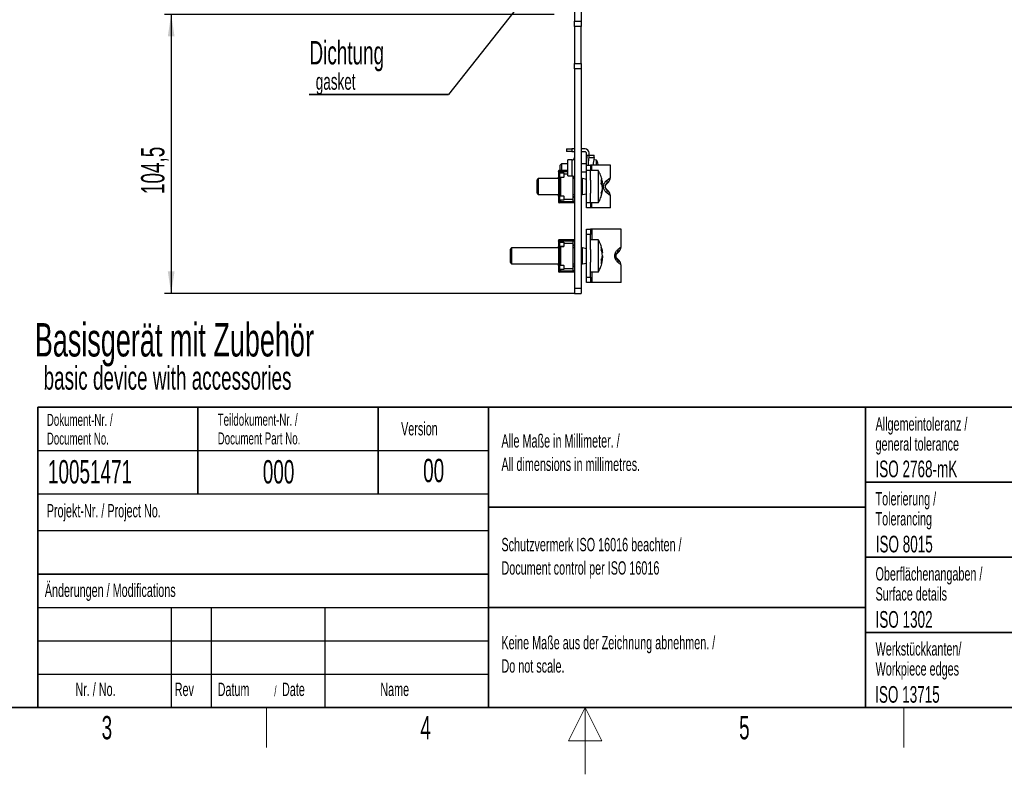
# Paper-space layout 'Blatt3' of a CAD drawing. Header units: millimetres. Extents: x 5 to 418, y 2 to 292.
# Tile 2 of 48: x 132 to 280, y 2 to 115. Entities that reach past the tile are written whole.
import ezdxf

# ---------------------------------------------------------------- set-up
doc = ezdxf.new("R2010")
doc.units = ezdxf.units.MM
doc.layers.add('SLD-0', color=7, linetype='Continuous')
doc.styles.add('SLDTEXTSTYLE0', font='TXT', dxfattribs={"width": 0.605})
doc.dimstyles.new('SLDDIMSTYLE1', dxfattribs={"dimtxt": 3.5, "dimasz": 3.302, "dimexe": 0, "dimexo": 0.0625, "dimgap": 0.875, "dimtad": 1, "dimlfac": 2.5, "dimrnd": 1e-09, "dimzin": 12, "dimdsep": 46, "dimtxsty": 'SLDTEXTSTYLE0', "dimsah": 1, "dimcen": 0.09, "dimadec": 0, "dimazin": 3, "dimtfac": 1, "dimtofl": 0, "dimtmove": 0, "dimatfit": 3, "dimfxl": 1, "dimfrac": 2, "dimtolj": 1, "dimtzin": 12, "dimarcsym": 0})

# ---------------------------------------------------------------- blocks, each defined once
blk = doc.blocks.new('_D_18')
at = {"layer": 'SLD-0'}
for p, q in [((212.38, 115.82), (153.98, 115.82)), ((154.98, 115.82), (154.98, 74.02)), ((215.38, 74.02), (153.98, 74.02))]:
    blk.add_line(p, q, dxfattribs=at)
for points in [[(154.98, 115.82), (154.48, 112.52), (155.49, 112.52)], [(154.98, 74.02), (155.49, 77.32), (154.48, 77.32)]]:
    blk.add_solid(points, dxfattribs=at)
at = {"layer": 'SLD-0', "insert": (150.47, 88.91), "char_height": 3.5, "attachment_point": 1, "rotation": 90, "style": 'SLDTEXTSTYLE0'}
blk.add_mtext('104,5', dxfattribs=at)
blk = doc.blocks.new('SW_NOTE_0_2')
at = {"layer": 'SLD-0', "color": 0}
for p, q in [((-0.05, -3.51), (20.81, -3.51)), ((20.81, -3.51), (-0.05, -3.51)), ((-0.05, -3.51), (20.81, -3.51)), ((20.81, -3.51), (-0.05, -3.51)), ((-0.05, -3.51), (20.81, -3.51)), ((20.81, -3.51), (-0.05, -3.51))]:
    blk.add_line(p, q, dxfattribs=at)
at = {"layer": 'SLD-0', "color": 0, "attachment_point": 1, "style": 'SLDTEXTSTYLE0'}
for s, insert, char_height in [('Dichtung', (0, 4.51), 3.5), ('gasket', (0.94, -0.29), 2.5)]:
    blk.add_mtext(s, dxfattribs=dict(at, insert=insert, char_height=char_height))

psp = doc.layouts.new('Blatt3')

# ---------------------------------------------------------------- linework, layer by layer
at = {"color": 7, "linetype": 'Continuous', "lineweight": 25}
for p, q in [((215.3849, 121.2215), (215.3849, 114.7815)), ((216.3849, 121.2215), (216.3849, 114.7815)), ((215.3849, 114.7815), (216.3849, 114.7815)), ((215.3849, 113.9815), (215.3849, 114.7815)), ((216.3849, 113.9815), (215.3849, 113.9815)), ((215.3849, 113.9815), (215.3849, 108.4615)), ((216.3849, 114.7815), (216.3849, 113.9815)), ((216.3849, 108.4615), (216.3849, 113.9815)), ((215.3849, 108.4615), (216.3849, 108.4615)), ((215.3849, 107.6615), (215.3849, 108.4615)), ((216.3849, 108.4615), (216.3849, 107.6615)), ((216.3849, 107.6615), (215.3849, 107.6615)), ((215.3849, 107.6615), (215.3849, 74.8215)), ((216.3849, 107.6615), (216.3849, 74.8215)), ((214.1849, 95.6615), (214.1849, 95.2615)), ((214.1849, 95.6615), (214.9849, 95.6615)), ((214.9849, 95.2615), (214.1849, 95.2615)), ((214.9849, 95.6615), (214.9849, 95.2615)), ((215.3849, 95.6615), (214.9849, 95.6615)), ((214.9849, 95.2615), (215.3849, 95.2615)), ((216.9849, 95.6615), (216.3849, 95.6615)), ((216.3849, 95.2615), (216.9849, 95.2615)), ((217.1849, 94.7215), (217.1849, 95.0615)), ((217.1849, 94.2825), (217.1849, 94.7215)), ((217.1849, 94.7215), (217.2971, 94.7215)), ((217.2971, 94.3576), (217.2971, 94.7215)), ((217.2971, 94.7215), (217.5364, 94.7215)), ((217.5364, 94.7215), (217.5364, 94.3576)), ((217.5364, 94.7215), (218.3723, 94.7215)), ((217.5849, 94.7215), (217.5849, 95.0615)), ((218.3723, 94.3576), (218.3723, 94.7215)), ((213.4649, 93.4215), (213.2649, 93.2215)), ((213.2649, 92.4615), (213.2649, 93.2215)), ((214.3849, 93.4215), (213.4649, 93.4215)), ((213.4649, 93.4215), (213.4649, 92.4615)), ((215.0349, 94.0215), (214.3849, 94.0215)), ((214.3849, 91.6215), (214.3849, 94.0215)), ((215.0349, 91.6215), (215.0349, 94.0215)), ((217.1849, 93.4215), (216.3849, 93.4215)), ((217.1849, 92.4215), (217.1849, 93.2215)), ((217.1849, 93.2215), (217.7849, 93.2215)), ((217.5364, 94.3576), (218.3723, 94.3576)), ((217.7849, 93.2215), (217.7849, 92.4215)), ((218.0249, 93.2215), (217.7849, 93.2215)), ((220.7849, 93.2215), (218.0249, 93.2215)), ((218.0249, 92.4215), (218.0249, 93.2215)), ((218.7249, 93.9815), (218.2908, 94.0078)), ((218.7249, 93.2215), (218.7249, 93.9815)), ((220.7849, 91.4014), (220.7849, 93.2215)), ((212.9849, 92.2545), (212.9855, 92.2715)), ((212.9849, 92.2545), (212.9849, 92.0735)), ((212.9849, 92.0735), (212.9849, 91.3396)), ((213.2149, 92.0735), (212.9849, 92.0735)), ((212.9855, 92.2715), (213.1682, 92.2715)), ((213.1216, 92.4615), (214.3849, 92.4615)), ((213.1649, 92.2545), (213.1682, 92.2715)), ((213.1649, 92.2545), (213.1649, 92.0735)), ((213.2102, 92.2995), (214.3849, 92.2894)), ((213.2149, 91.4593), (213.2149, 92.0735)), ((213.2149, 92.0735), (213.7849, 92.0735)), ((213.2149, 91.4593), (213.7849, 91.4593)), ((213.3749, 92.0735), (213.3749, 92.2981)), ((213.7849, 92.0735), (213.7849, 91.4593)), ((213.7849, 91.9415), (214.3849, 91.9415)), ((213.7849, 91.3864), (213.7849, 91.4593)), ((214.3849, 91.6215), (215.0349, 91.6215)), ((215.2049, 88.1015), (215.2049, 91.5774)), ((216.3849, 92.2215), (217.1849, 92.2215)), ((217.7849, 92.4215), (217.1849, 92.4215)), ((217.1849, 87.6215), (217.1849, 92.4215)), ((218.9818, 92.4215), (217.7849, 92.4215)), ((217.7849, 90.9806), (217.7849, 92.4215)), ((218.9818, 87.6215), (218.9818, 92.4215)), ((209.9584, 91.2215), (209.7849, 90.9761)), ((209.7849, 90.9761), (209.7849, 89.0669)), ((212.9849, 91.2215), (209.9584, 91.2215)), ((209.9584, 91.2215), (209.9584, 88.8215)), ((212.9849, 91.3396), (212.9849, 90.7727)), ((213.1649, 90.7727), (212.9849, 90.7727)), ((212.9849, 90.7727), (212.9849, 90.6083)), ((213.1649, 90.6083), (212.9849, 90.6083)), ((212.9849, 90.6083), (212.9849, 89.4346)), ((213.1649, 91.3396), (213.1649, 90.7727)), ((213.3749, 91.2215), (213.1649, 91.2215)), ((213.1649, 90.6083), (213.1649, 90.7727)), ((213.1649, 89.4346), (213.1649, 90.6083)), ((213.7849, 91.3864), (213.2149, 91.3864)), ((213.3749, 88.6565), (213.3749, 91.3864)), ((215.3849, 91.2215), (215.2049, 91.2215)), ((216.5849, 91.2215), (216.3849, 91.2215)), ((217.1849, 91.0997), (216.5849, 91.2215)), ((216.5849, 88.8215), (216.5849, 91.2215)), ((217.7849, 90.9806), (217.7849, 89.0623)), ((219.4166, 90.4921), (219.6007, 90.4921)), ((220.492, 90.6943), (220.102, 90.3043)), ((220.2866, 91.0114), (220.7849, 91.4014)), ((209.7849, 89.0669), (209.9584, 88.8215)), ((209.9584, 88.8215), (212.9849, 88.8215)), ((213.1649, 89.4346), (212.9849, 89.4346)), ((212.9849, 89.4346), (212.9849, 89.2703)), ((212.9849, 89.2703), (213.1649, 89.2703)), ((212.9849, 89.2703), (212.9849, 88.7034)), ((212.9849, 88.7034), (212.9849, 87.9695)), ((213.1649, 89.2703), (213.1649, 89.4346)), ((213.1649, 88.7034), (213.1649, 89.2703)), ((213.1649, 88.8215), (213.3749, 88.8215)), ((213.2149, 88.6565), (213.7849, 88.6565)), ((213.2149, 87.9695), (213.2149, 88.5837)), ((213.7849, 88.5837), (213.2149, 88.5837)), ((213.7849, 88.5837), (213.7849, 88.6565)), ((213.7849, 88.5837), (213.7849, 87.9695)), ((215.2049, 88.8215), (215.3849, 88.8215)), ((216.3849, 88.8215), (216.5849, 88.8215)), ((216.5849, 88.8215), (217.1849, 88.9433)), ((217.7849, 87.6215), (217.7849, 89.0623)), ((219.6007, 89.5509), (219.5481, 89.5509)), ((220.102, 89.7386), (220.492, 89.3487)), ((220.7849, 88.6416), (220.2866, 89.0315)), ((220.7849, 86.8215), (220.7849, 88.6416)), ((212.9849, 87.9695), (213.2149, 87.9695)), ((212.9849, 87.9695), (212.9849, 87.7884)), ((212.9855, 87.7715), (212.9849, 87.7884)), ((213.1682, 87.7715), (212.9855, 87.7715)), ((215.2949, 87.5815), (213.1216, 87.5815)), ((213.1649, 87.9695), (213.1649, 87.7884)), ((213.1682, 87.7715), (213.1649, 87.7884)), ((215.1602, 87.7603), (213.2102, 87.7434)), ((213.7849, 87.9695), (213.2149, 87.9695)), ((213.3749, 87.7449), (213.3749, 87.9695)), ((215.2049, 88.1015), (213.7849, 88.1015)), ((215.2049, 87.8053), (215.1819, 87.7661)), ((215.1819, 87.7661), (215.3849, 87.7661)), ((215.2049, 87.887), (215.2049, 88.1015)), ((215.2049, 87.887), (215.2049, 87.8053)), ((217.1849, 87.6215), (217.7849, 87.6215)), ((217.1849, 86.8215), (217.1849, 87.6215)), ((217.7849, 87.6215), (218.9818, 87.6215)), ((217.7849, 87.6215), (217.7849, 86.8215)), ((218.0249, 86.8215), (218.0249, 87.6215)), ((217.7849, 86.8215), (217.1849, 86.8215)), ((218.0249, 86.8215), (217.7849, 86.8215)), ((220.7849, 86.8215), (218.0249, 86.8215)), ((217.1849, 83.6415), (217.7849, 83.6415)), ((217.1849, 82.8415), (217.1849, 83.6415)), ((217.7849, 82.8415), (217.1849, 82.8415)), ((217.1849, 76.4415), (217.1849, 82.8415)), ((217.7849, 83.6415), (217.7849, 82.8415)), ((218.0335, 83.6415), (217.7849, 83.6415)), ((217.7849, 80.6006), (217.7849, 82.8415)), ((222.3849, 83.6415), (218.0335, 83.6415)), ((218.0335, 82.0415), (218.0335, 83.6415)), ((222.3849, 81.0214), (222.3849, 83.6415)), ((212.9849, 81.8745), (212.9855, 81.8915)), ((212.9849, 81.8745), (212.9849, 81.6935)), ((212.9849, 81.6935), (212.9849, 80.9596)), ((213.2149, 81.6935), (212.9849, 81.6935)), ((212.9855, 81.8915), (213.1682, 81.8915)), ((213.1216, 82.0815), (215.2949, 82.0815)), ((213.1649, 81.8745), (213.1682, 81.8915)), ((213.1649, 81.8745), (213.1649, 81.6935)), ((213.2102, 81.9195), (215.1602, 81.9026)), ((213.2149, 81.0793), (213.2149, 81.6935)), ((213.2149, 81.6935), (213.7849, 81.6935)), ((213.3749, 81.6935), (213.3749, 81.9181)), ((213.7849, 81.6935), (213.7849, 81.0793)), ((213.7849, 81.5615), (215.2049, 81.5615)), ((215.3849, 81.8969), (215.1819, 81.8969)), ((215.1819, 81.8969), (215.2049, 81.8576)), ((215.2049, 81.8576), (215.2049, 81.7759)), ((215.2049, 81.5615), (215.2049, 81.7759)), ((215.2049, 77.7215), (215.2049, 81.5615)), ((218.9818, 82.0415), (217.7849, 82.0415)), ((218.9818, 78.1353), (218.9818, 82.0415)), ((205.9584, 80.8415), (205.7849, 80.5961)), ((205.7849, 80.5961), (205.7849, 79.0424)), ((212.9849, 80.8415), (205.9584, 80.8415)), ((205.9584, 80.8415), (205.9584, 78.8884)), ((212.9849, 80.9596), (212.9849, 80.3927)), ((213.1649, 80.3927), (212.9849, 80.3927)), ((212.9849, 80.3927), (212.9849, 80.2283)), ((213.1649, 80.2283), (212.9849, 80.2283)), ((212.9849, 80.2283), (212.9849, 79.0546)), ((213.1649, 80.9596), (213.1649, 80.3927)), ((213.3749, 80.8415), (213.1649, 80.8415)), ((213.1649, 80.2283), (213.1649, 80.3927)), ((213.1649, 79.0546), (213.1649, 80.2283)), ((213.2149, 81.0793), (213.7849, 81.0793)), ((213.7849, 81.0064), (213.2149, 81.0064)), ((213.3749, 78.2765), (213.3749, 81.0064)), ((213.7849, 81.0064), (213.7849, 81.0793)), ((215.3849, 80.8415), (215.2049, 80.8415)), ((216.5849, 80.8415), (216.3849, 80.8415)), ((217.1849, 80.7197), (216.5849, 80.8415)), ((216.5849, 78.8884), (216.5849, 80.8415)), ((217.7849, 80.6006), (217.7849, 78.6823)), ((219.6007, 80.1196), (219.5278, 80.1196)), ((222.092, 80.3143), (221.702, 79.9243)), ((221.9299, 80.6314), (222.3849, 81.0214)), ((205.7849, 79.0424), (205.7849, 78.6869)), ((205.7849, 78.6869), (205.9584, 78.4415)), ((205.9584, 78.8884), (205.9584, 78.4415)), ((205.9584, 78.4415), (212.9849, 78.4415)), ((213.1649, 79.0546), (212.9849, 79.0546)), ((212.9849, 79.0546), (212.9849, 78.8903)), ((212.9849, 78.8903), (213.1649, 78.8903)), ((212.9849, 78.8903), (212.9849, 78.3234)), ((212.9849, 78.3234), (212.9849, 77.5895)), ((213.1649, 78.8903), (213.1649, 79.0546)), ((213.1649, 78.3234), (213.1649, 78.8903)), ((213.1649, 78.4415), (213.3749, 78.4415)), ((213.2149, 78.2765), (213.7849, 78.2765)), ((213.2149, 77.5895), (213.2149, 78.2037)), ((213.7849, 78.2037), (213.2149, 78.2037)), ((213.7849, 78.2037), (213.7849, 78.2765)), ((213.7849, 78.2037), (213.7849, 77.5895)), ((215.2049, 78.4415), (215.3849, 78.4415)), ((216.3849, 78.4415), (216.5849, 78.4415)), ((216.5849, 78.4415), (216.5849, 78.8884)), ((216.5849, 78.4415), (217.1849, 78.5633)), ((217.7849, 76.4415), (217.7849, 78.6823)), ((219.4642, 79.1634), (219.6007, 79.1634)), ((219.5862, 79.5901), (219.6007, 79.5901)), ((219.5942, 79.6415), (219.6007, 79.5901)), ((221.702, 79.3586), (222.092, 78.9687)), ((222.3849, 78.2616), (221.9299, 78.6515)), ((222.3849, 75.6415), (222.3849, 78.2616)), ((212.9849, 77.5895), (213.2149, 77.5895)), ((212.9849, 77.5895), (212.9849, 77.4084)), ((212.9855, 77.3915), (212.9849, 77.4084)), ((213.1682, 77.3915), (212.9855, 77.3915)), ((215.2949, 77.2015), (213.1216, 77.2015)), ((213.1649, 77.5895), (213.1649, 77.4084)), ((213.1682, 77.3915), (213.1649, 77.4084)), ((215.1602, 77.3803), (213.2102, 77.3634)), ((213.7849, 77.5895), (213.2149, 77.5895)), ((213.3749, 77.3649), (213.3749, 77.5895)), ((215.2049, 77.7215), (213.7849, 77.7215)), ((215.2049, 77.4253), (215.1819, 77.3861)), ((215.1819, 77.3861), (215.3849, 77.3861)), ((215.2049, 77.507), (215.2049, 77.7215)), ((215.2049, 77.507), (215.2049, 77.4253)), ((217.7849, 77.2415), (218.9818, 77.2415)), ((218.0335, 75.6415), (218.0335, 77.2415)), ((218.9818, 77.2415), (218.9818, 78.1353)), ((217.1849, 76.4415), (217.7849, 76.4415)), ((217.1849, 75.6415), (217.1849, 76.4415)), ((217.7849, 75.6415), (217.1849, 75.6415)), ((217.7849, 76.4415), (217.7849, 75.6415)), ((218.0335, 75.6415), (217.7849, 75.6415)), ((222.3849, 75.6415), (218.0335, 75.6415)), ((215.3849, 74.8215), (216.3849, 74.8215)), ((215.3849, 74.8215), (215.3849, 74.0215)), ((215.3849, 74.0215), (216.3849, 74.0215)), ((216.3849, 74.8215), (216.3849, 74.0215))]:
    psp.add_line(p, q, dxfattribs=at)
at = {"color": 7, "linetype": 'Continuous', "lineweight": 25, "flags": 128}
psp.add_lwpolyline([(219.6007, 90.4921), (219.5897, 90.6004), (219.5842, 90.645)], dxfattribs=at)
at = {"color": 7, "linetype": 'Continuous', "lineweight": 25}
for centre, radius, start, end in [((216.9849, 95.0615), 0.6, 0, 90), ((216.9849, 95.0615), 0.2, 0, 90), ((215.0349, 94.3715), 0.35, 270, 0), ((224.1712, 92.8215), 5.9989, 165.163487, 176.176727), ((216.6322, 92.8215), 2.3927, 12.885223, 29.000334), ((218.9601, 93.3539), 0.00461, 316.745738, 43.254262), ((216.889, 92.9005), 2.124, 8.692287, 12.412551), ((213.2099, 92.2545), 0.225, 113.102176, 175.677969), ((213.2099, 92.2545), 0.045, 89.503945, 157.863726), ((215.0349, 91.2715), 0.35, 0, 90), ((216.1997, 90.7653), 3.2284, 354.941894, 5.058106), ((216.2254, 89.8327), 3.3876, 4.868649, 11.22499), ((219.5423, 90.8281), 0.7666, 316.901898, 13.839471), ((219.7849, 91.4014), 1, 315, 0), ((215.4299, 88.3165), 0.225, 90, 180), ((216.1844, 90.2164), 3.4289, 340.447788, 355.087638), ((216.1844, 89.8445), 3.4289, 340.447788, 355.087638), ((219.5423, 89.2149), 0.7666, 346.160529, 43.098102), ((219.7849, 88.6416), 1, 0, 45), ((213.2099, 87.7884), 0.225, 184.322031, 246.897824), ((213.2099, 87.7884), 0.045, 202.136274, 270.496055), ((215.1599, 87.8053), 0.045, 270.496055, 299.349135), ((215.1873, 87.7791), 0.225, 298.57006, 331.42994), ((213.2099, 81.8745), 0.225, 113.102176, 175.677969), ((213.2099, 81.8745), 0.045, 89.503945, 157.863726), ((215.1599, 81.8576), 0.045, 60.650865, 89.503945), ((215.4299, 81.3465), 0.225, 180, 270), ((215.1873, 81.8839), 0.225, 28.57006, 61.42994), ((217.6107, 80.7003), 1.8174, 353.257697, 6.742303), ((217.5797, 79.9305), 2.035, 334.446712, 353.293162), ((221.0978, 80.5093), 0.841, 315.924576, 8.346997), ((221.3849, 81.0214), 1, 315, 0), ((217.5797, 79.4011), 2.035, 334.446712, 353.293162), ((221.0978, 78.7736), 0.841, 351.653003, 44.075424), ((221.3849, 78.2616), 1, 0, 45), ((213.2099, 77.4084), 0.225, 184.322031, 246.897824), ((213.2099, 77.4084), 0.045, 202.136274, 270.496055), ((215.1599, 77.4253), 0.045, 270.496055, 299.349135), ((215.4299, 77.9365), 0.225, 90, 180), ((215.1873, 77.3991), 0.225, 298.57006, 331.42994)]:
    psp.add_arc(centre, radius, start, end, dxfattribs=at)
for points, knots in [([(217.1849, 93.2915), (217.1849, 93.4512), (217.1849, 93.7901), (217.1849, 94.1122), (217.1849, 94.2825)], [0, 0, 0, 0, 0.4710429, 1, 1, 1, 1]), ([(217.2008, 93.2215), (217.2006, 93.2887), (217.1994, 93.6723), (217.2529, 94.0478), (217.2971, 94.3576)], [0, 0, 0, 0, 0.17517486, 1, 1, 1, 1]), ([(217.5364, 94.3576), (217.4945, 94.0734), (217.4393, 93.6986), (217.4345, 93.3144), (217.4333, 93.2215)], [0, 0, 0, 0, 0.758261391, 1, 1, 1, 1]), ([(212.9849, 91.3396), (212.9861, 91.3594), (212.9887, 91.3992), (213.0194, 91.4348), (213.0706, 91.452), (213.1367, 91.4585), (213.1875, 91.459), (213.2149, 91.4593)], [0, 0, 0, 0, 0.21369156, 0.42886482, 0.6133709, 0.7922008, 1, 1, 1, 1]), ([(219.5701, 90.6432), (219.5468, 90.8179), (219.488, 91.2577), (219.2876, 91.8501), (219.0722, 92.2365), (218.9869, 92.3893)], [0, 0, 0, 0, 0.28482283, 0.71713239, 1, 1, 1, 1]), ([(213.1649, 91.3396), (213.1657, 91.3475), (213.1671, 91.3605), (213.178, 91.3744), (213.191, 91.3825), (213.2041, 91.386), (213.2123, 91.3863), (213.2149, 91.3864)], [0, 0, 0, 0, 0.34245065, 0.559825, 0.73814259, 0.9176028, 1, 1, 1, 1]), ([(219.4156, 91.05), (219.46, 90.9589), (219.5495, 90.7757), (219.5836, 90.587), (219.6007, 90.4921)], [0, 0, 0, 0, 0.49705285, 1, 1, 1, 1]), ([(219.6007, 89.9228), (219.5838, 90.0166), (219.5499, 90.2053), (219.4605, 90.3885), (219.4156, 90.4807)], [0, 0, 0, 0, 0.49705285, 1, 1, 1, 1]), ([(220.2866, 89.0315), (220.2464, 89.0646), (220.1653, 89.1313), (220.048, 89.2573), (219.945, 89.3992), (219.8716, 89.5329), (219.819, 89.6659), (219.7864, 89.7833), (219.7665, 89.9057), (219.7602, 90.03), (219.7672, 90.1356), (219.7843, 90.2474), (219.8137, 90.3638), (219.8675, 90.5007), (219.936, 90.6278), (220.0319, 90.7663), (220.1534, 90.9013), (220.2418, 90.9744), (220.2866, 91.0114)], [0, 0, 0, 0, 0.09381258, 0.18925221, 0.25849208, 0.32952246, 0.37409186, 0.4197059, 0.46010148, 0.5024096, 0.54616522, 0.56769759, 0.61958181, 0.67337435, 0.73304624, 0.79410289, 0.89573899, 1, 1, 1, 1]), ([(220.102, 90.3043), (220.0838, 90.2849), (220.0564, 90.2557), (220.0185, 90.1865), (219.9997, 90.1321), (219.9905, 90.0931), (219.9855, 90.0522), (219.9844, 90.0174), (219.9864, 89.9808), (219.9928, 89.9375), (220.0133, 89.8637), (220.0553, 89.7894), (220.0846, 89.7576), (220.102, 89.7386)], [0, 0, 0, 0, 0.24342876, 0.3653335, 0.41027766, 0.45551868, 0.47954137, 0.50377084, 0.52510624, 0.55474034, 0.60726807, 0.76576502, 1, 1, 1, 1]), ([(213.2149, 88.5837), (213.2023, 88.5838), (213.1768, 88.5839), (213.1399, 88.5851), (213.1047, 88.5876), (213.0732, 88.592), (213.0457, 88.5992), (213.0239, 88.6095), (213.0072, 88.6233), (212.9956, 88.6403), (212.9884, 88.6611), (212.9853, 88.6823), (212.985, 88.6973), (212.9849, 88.7034)], [0, 0, 0, 0, 0.09544739, 0.19362184, 0.28908143, 0.38742852, 0.48056697, 0.57671823, 0.66492938, 0.75564512, 0.84541976, 0.93716656, 1, 1, 1, 1]), ([(213.2149, 88.6565), (213.2101, 88.6568), (213.2007, 88.6574), (213.1881, 88.6621), (213.1764, 88.6702), (213.1667, 88.6838), (213.1655, 88.6963), (213.1649, 88.7034)], [0, 0, 0, 0, 0.15005888, 0.29973095, 0.45819384, 0.69464262, 1, 1, 1, 1]), ([(218.9937, 87.6614), (219.0839, 87.8271), (219.2925, 88.2104), (219.489, 88.7995), (219.5474, 89.2223), (219.5719, 89.3997)], [0, 0, 0, 0, 0.30656547, 0.70912339, 1, 1, 1, 1]), ([(219.4156, 89.0689), (219.4219, 89.0071), (219.4344, 88.8831), (219.4219, 88.7591), (219.4156, 88.697)], [0, 0, 0, 0, 0.49863245, 1, 1, 1, 1]), ([(219.5127, 80.5965), (219.4929, 80.7101), (219.4277, 81.0844), (219.2501, 81.5622), (219.0501, 81.8938), (218.9868, 81.9988)], [0, 0, 0, 0, 0.22942026, 0.7560672, 1, 1, 1, 1]), ([(212.9849, 80.9596), (212.9861, 80.9794), (212.9887, 81.0192), (213.0194, 81.0548), (213.0706, 81.072), (213.1367, 81.0785), (213.1875, 81.079), (213.2149, 81.0793)], [0, 0, 0, 0, 0.21369156, 0.42886482, 0.6133709, 0.7922008, 1, 1, 1, 1]), ([(213.1649, 80.9596), (213.1657, 80.9675), (213.1671, 80.9805), (213.178, 80.9944), (213.191, 81.0025), (213.2041, 81.006), (213.2123, 81.0063), (213.2149, 81.0064)], [0, 0, 0, 0, 0.34245065, 0.559825, 0.73814259, 0.9176028, 1, 1, 1, 1]), ([(219.4156, 80.9137), (219.46, 80.7841), (219.5495, 80.5233), (219.5836, 80.2547), (219.6007, 80.1196)], [0, 0, 0, 0, 0.49705285, 1, 1, 1, 1]), ([(219.6007, 79.6928), (219.5838, 79.8263), (219.5499, 80.095), (219.4605, 80.3558), (219.4156, 80.4869)], [0, 0, 0, 0, 0.49705285, 1, 1, 1, 1]), ([(221.9299, 78.6515), (221.8835, 78.6938), (221.7894, 78.7796), (221.6659, 78.9386), (221.5788, 79.0951), (221.5307, 79.2055), (221.4941, 79.3178), (221.4718, 79.4144), (221.4575, 79.5109), (221.4506, 79.6052), (221.4518, 79.6967), (221.4598, 79.7926), (221.476, 79.8916), (221.5081, 80.0144), (221.5556, 80.1396), (221.6281, 80.2813), (221.7199, 80.4159), (221.8272, 80.5391), (221.895, 80.6001), (221.9299, 80.6314)], [0, 0, 0, 0, 0.12484967, 0.25300936, 0.30433917, 0.35661652, 0.39363592, 0.43148102, 0.45662992, 0.48830907, 0.52090722, 0.54237542, 0.57984693, 0.6184927, 0.6730678, 0.72932073, 0.81635629, 0.90546205, 1, 1, 1, 1]), ([(221.702, 79.9243), (221.6763, 79.8989), (221.6441, 79.8671), (221.601, 79.7603), (221.5889, 79.7048), (221.5853, 79.6657), (221.5846, 79.6413), (221.5854, 79.6159), (221.5884, 79.5848), (221.5987, 79.5297), (221.6423, 79.4169), (221.6754, 79.3846), (221.702, 79.3586)], [0, 0, 0, 0, 0.34413246, 0.43028677, 0.47373, 0.48814128, 0.50012206, 0.51212078, 0.52805452, 0.55620711, 0.64405917, 1, 1, 1, 1]), ([(213.2149, 78.2037), (213.2023, 78.2038), (213.1768, 78.2039), (213.1399, 78.2051), (213.1047, 78.2076), (213.0732, 78.212), (213.0457, 78.2192), (213.0239, 78.2295), (213.0072, 78.2433), (212.9956, 78.2603), (212.9884, 78.2811), (212.9853, 78.3023), (212.985, 78.3173), (212.9849, 78.3234)], [0, 0, 0, 0, 0.09544739, 0.19362184, 0.28908143, 0.38742852, 0.48056697, 0.57671823, 0.66492938, 0.75564512, 0.84541976, 0.93716656, 1, 1, 1, 1]), ([(213.2149, 78.2765), (213.2101, 78.2768), (213.2007, 78.2774), (213.1881, 78.2821), (213.1764, 78.2902), (213.1667, 78.3038), (213.1655, 78.3163), (213.1649, 78.3234)], [0, 0, 0, 0, 0.150058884, 0.299730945, 0.458193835, 0.694642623, 1, 1, 1, 1]), ([(218.9994, 77.2806), (219.1052, 77.4851), (219.3272, 77.9143), (219.5243, 78.5579), (219.5703, 78.9926), (219.5897, 79.1756)], [0, 0, 0, 0, 0.34505572, 0.72428064, 1, 1, 1, 1]), ([(219.4156, 79.0527), (219.4219, 78.9647), (219.4344, 78.7882), (219.4219, 78.6118), (219.4156, 78.5233)], [0, 0, 0, 0, 0.49863245, 1, 1, 1, 1]), ([(219.6007, 79.5901), (219.5878, 79.4561), (219.574, 79.3123), (219.5307, 79.1728), (219.5278, 79.1634)], [0, 0, 0, 0, 0.93288622, 1, 1, 1, 1])]:
    psp.add_open_spline(points, degree=3, knots=knots, dxfattribs=at)
at = {"layer": 'SLD-0', "color": 7}
psp.add_line((209.5849, 120.3428), (196.5217, 103.8043), dxfattribs=at)
at = {"layer": 'SLD-0', "lineweight": 35}
for p, q in [((135, 57), (408, 57)), ((135, 57), (135, 12)), ((159, 57), (159, 44)), ((186, 57), (186, 44)), ((202.5, 57), (202.5, 12)), ((259, 57), (259, 12)), ((259, 45.75), (288, 45.75)), ((202.5, 42), (259, 42)), ((259, 34.5), (288, 34.5)), ((135, 32), (202.5, 32)), ((202.5, 27), (259, 27)), ((259, 23.25), (288, 23.25)), ((26, 12), (408, 12)), ((135, 12), (408, 12))]:
    psp.add_line(p, q, dxfattribs=at)
at = {"layer": 'SLD-0'}
for p, q in [((135, 50.5), (202.5, 50.5)), ((135, 38.5), (202.5, 38.5)), ((135, 27), (202.5, 27)), ((155, 27), (155, 12)), ((161, 27), (161, 12)), ((178, 27), (178, 12)), ((135, 22), (202.5, 22)), ((135, 17), (202.5, 17))]:
    psp.add_line(p, q, dxfattribs=at)
at = {"layer": 'SLD-0', "lineweight": 25}
psp.add_line((135, 44), (202.5, 44), dxfattribs=at)
at = {"layer": 'SLD-0', "lineweight": 18}
for p, q in [((169.25, 6), (169.25, 12)), ((217, 12), (214.5, 7)), ((217, 2), (217, 12)), ((219.5, 7), (217, 12)), ((264.75, 6), (264.75, 12)), ((214.5, 7), (219.5, 7))]:
    psp.add_line(p, q, dxfattribs=at)

# ---------------------------------------------------------------- block references
at = {"layer": 'SLD-0'}
psp.add_blockref('SW_NOTE_0_2', (175.707, 107.3175), dxfattribs=at)

# ---------------------------------------------------------------- texts
at = {"layer": 'SLD-0', "style": 'SLDTEXTSTYLE0'}
for s, insert, char_height, attachment_point in [('Basisgerät mit Zubehör', (134.5567, 69.5799), 5, 1), ('basic device with accessories', (135.8692, 63.1114), 3.5, 1), ('Dokument-Nr. /', (136.354, 55.9891), 1.8, 1), ('Teildokument-Nr. /', (161.9554, 56.0073), 1.8, 1), ('Version', (189.4285, 54.7601), 2, 1), ('Allgemeintoleranz /', (260.5044, 55.4784), 2, 1), ('Document No.', (136.354, 53.1891), 1.8, 1), ('Document Part No.', (161.9554, 53.2073), 1.8, 1), ('Alle Maße in Millimeter. /', (204.464, 52.9388), 2, 1), ('general tolerance', (260.5044, 52.4784), 2, 1), ('10051471', (136.5297, 49.0581), 3.5, 1), ('000', (168.711, 49.0581), 3.5, 1), ('00', (194.3073, 49.2527), 3.5, 2), ('All dimensions in millimetres.', (204.464, 49.4388), 2, 1), ('ISO 2768-mK', (260.4941, 48.9932), 2.5, 1), ('Tolerierung /', (260.5023, 44.2785), 2, 1), ('Projekt-Nr. / Project No.', (136.3454, 42.4834), 2, 1), ('Tolerancing', (260.5023, 41.2785), 2, 1), ('Schutzvermerk ISO 16016 beachten /', (204.464, 37.4058), 2, 1), ('ISO 8015', (260.5278, 37.733), 2.5, 1), ('Document control per ISO 16016', (204.464, 33.9058), 2, 1), ('Oberflächenangaben /', (260.5028, 33.0232), 2, 1), ('Änderungen / Modifications', (136.0531, 30.5619), 2, 1), ('Surface details', (260.5028, 30.0232), 2, 1), ('ISO 1302', (260.5038, 26.453), 2.5, 1), ('Keine Maße aus der Zeichnung abnehmen. /', (204.464, 22.729), 2, 1), ('Werkstückkanten/', (260.5091, 21.7906), 2, 1), ('Do not scale.', (204.464, 19.229), 2, 1), ('Workpiece edges', (260.5091, 18.7906), 2, 1), ('Nr. / No.', (140.6365, 15.7244), 2, 1), ('Rev', (155.5183, 15.7244), 2, 1), ('Datum', (161.9462, 15.7244), 2, 1), ('/', (170.4292, 15.2243), 1.5, 1), ('Date', (171.5854, 15.7244), 2, 1), ('Name', (186.3108, 15.729), 2, 1), ('ISO 13715', (260.4473, 15.216), 2.5, 1), ('3', (145.3527, 10.743), 3.5, 2), ('4', (193.1027, 10.743), 3.5, 2), ('5', (240.8527, 10.743), 3.5, 2)]:
    psp.add_mtext(s, dxfattribs=dict(at, insert=insert, char_height=char_height, attachment_point=attachment_point))

# ---------------------------------------------------------------- dimensions: what is measured, and where the dimension line sits
at = {"layer": 'SLD-0'}
dim = psp.add_linear_dim(base=(154.9849, 74.0215), p1=(212.3849, 115.8215), p2=(215.3849, 74.0215), angle=90, dimstyle='SLDDIMSTYLE1', dxfattribs=at)
dim.commit()
dim.dimension.update_dxf_attribs({"geometry": '_D_18', "text_midpoint": (154.9849, 94.9215), "dimtype": 160})

doc.saveas('drawing.dxf')
